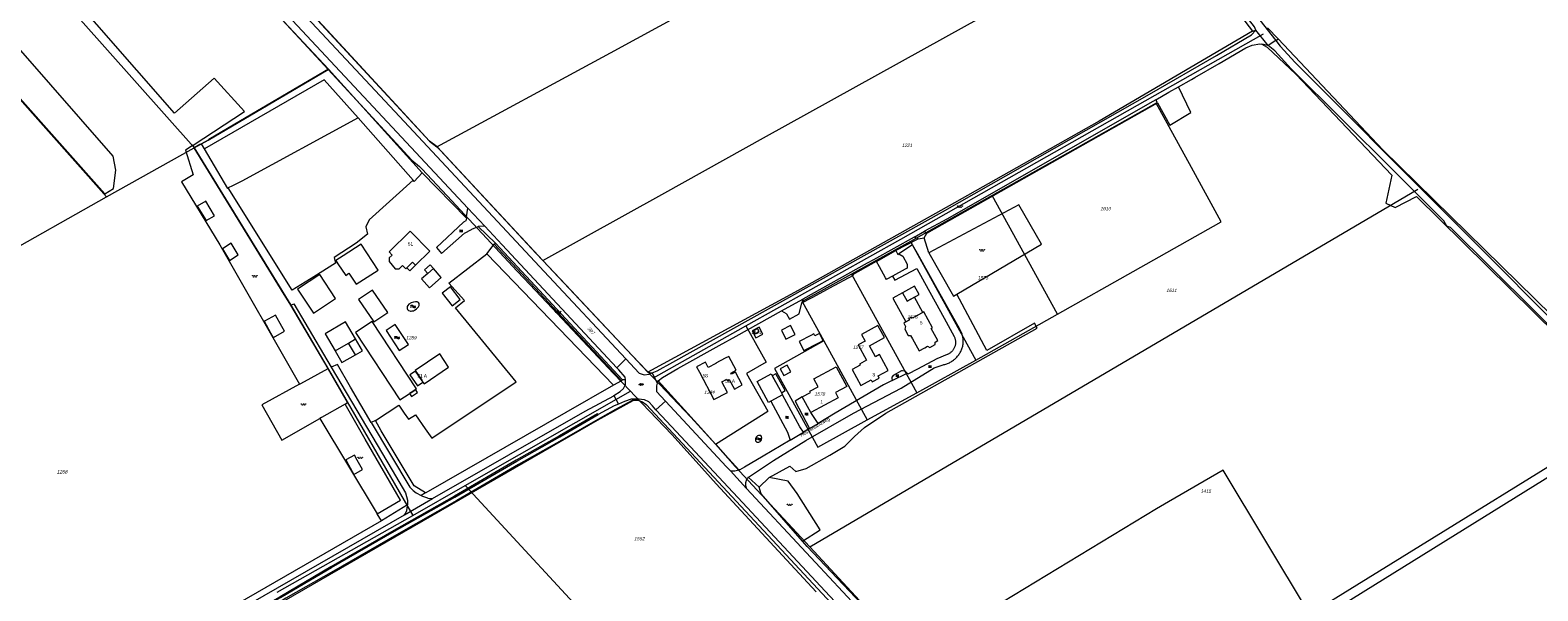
# Model space of a CAD drawing. Header units: metres. Extents: x 172462 to 175458, y 452773 to 455615.
# Tile 43 of 45: x 174455 to 175123, y 454175 to 454424. Entities that reach past the tile are written whole.
import ezdxf
from ezdxf.enums import TextEntityAlignment as Align

# ---------------------------------------------------------------- set-up
doc = ezdxf.new("R2010")
doc.units = ezdxf.units.M
doc.header["$MEASUREMENT"] = 0
doc.layers.add('BGT Ondergrond', color=7, linetype='Continuous', lineweight=0)
doc.layers.add('DKK ondergrond', color=7, linetype='Continuous', lineweight=0)
doc.styles.add('Style-Arial', font='arial.ttf')
doc.styles.add('Style-arial I 0.26180', font='arial.shx', dxfattribs={"oblique": 15})

# ---------------------------------------------------------------- blocks, each defined once
blk = doc.blocks.new('BGT-296')
at = {"layer": 'BGT Ondergrond', "color": 140, "linetype": 'Continuous', "lineweight": 0, "extrusion": (0, 0, -1)}
for centre in [(0.04, -0.026), (0.04, -0.066)]:
    blk.add_arc(centre, 0.0608, 48.8879, 131.1121, dxfattribs=at)
at = {"layer": 'BGT Ondergrond', "color": 140, "linetype": 'Continuous', "lineweight": 0}
for centre in [(0.04, 0.066), (0.04, 0.026)]:
    blk.add_arc(centre, 0.0608, 228.8879, 311.1121, dxfattribs=at)
blk = doc.blocks.new('*U10')
at = {"layer": 'BGT Ondergrond', "color": 7, "linetype": 'Continuous', "lineweight": 0}
for p, q in [((0.025, 0.059), (-0.062, 0.016)), ((-0.044, 0.025), (-0.05, 0.038)), ((0.038, 0.034), (-0.05, -0.009)), ((0.05, 0.009), (-0.037, -0.034)), ((-0.019, -0.025), (-0.031, 0)), ((-0.006, 0.013), (-0.019, 0.038)), ((0.006, 0.05), (0, 0.062)), ((0.031, 0), (0.019, 0.025)), ((0.062, -0.016), (-0.025, -0.059)), ((-0.006, -0.05), (0, -0.062)), ((0.019, -0.037), (0.006, -0.012)), ((0.044, -0.025), (0.05, -0.037))]:
    blk.add_line(p, q, dxfattribs=at)
blk = doc.blocks.new('BGT-272B')
at = {"layer": 'BGT Ondergrond', "color": 7, "linetype": 'Continuous', "lineweight": 0, "xscale": 0.7267220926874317, "yscale": 0.7267220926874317, "zscale": 0.7267220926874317, "rotation": 243.434948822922}
blk.add_blockref('*U10', (0, 0), dxfattribs=at)
blk = doc.blocks.new('*U12')
at = {"layer": 'BGT Ondergrond', "color": 7, "linetype": 'Continuous', "lineweight": 0}
for centre in [(-0.3, 0.35), (0, 0.25), (-0.1, -0.05), (0.1, -0.45), (0.2, -0.15)]:
    blk.add_circle(centre, 0.0447, dxfattribs=at)
blk = doc.blocks.new('BGT-271C')
at = {"layer": 'BGT Ondergrond', "color": 7, "linetype": 'Continuous', "lineweight": 0, "xscale": 0.07267220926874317, "yscale": 0.07267220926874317, "zscale": 0.07267220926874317, "rotation": 243.434948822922}
blk.add_blockref('*U12', (0, 0), dxfattribs=at)
blk = doc.blocks.new('*U14')
at = {"layer": 'BGT Ondergrond', "color": 7, "linetype": 'Continuous', "lineweight": 0}
for p, q in [((0.057, -0.036), (-0.057, 0.036)), ((-0.052, 0.076), (0.026, 0.026)), ((-0.036, -0.005), (-0.029, 0.087)), ((-0.005, -0.068), (0.005, 0.068)), ((0.029, -0.087), (0.036, 0.005)), ((0.052, -0.076), (-0.026, -0.026))]:
    blk.add_line(p, q, dxfattribs=at)
blk = doc.blocks.new('BGT-270B')
at = {"layer": 'BGT Ondergrond', "color": 7, "linetype": 'Continuous', "lineweight": 0, "xscale": 0.7267220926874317, "yscale": 0.7267220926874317, "zscale": 0.7267220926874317, "rotation": 243.434948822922}
blk.add_blockref('*U14', (0, 0), dxfattribs=at)
blk = doc.blocks.new('*U16')
at = {"layer": 'BGT Ondergrond', "color": 7, "linetype": 'Continuous', "lineweight": 0}
for centre in [(-0.3, 0.35), (0, 0.25), (-0.1, -0.05), (0.1, -0.45), (0.2, -0.15)]:
    blk.add_circle(centre, 0.0447, dxfattribs=at)
blk = doc.blocks.new('BGT-271C_1')
at = {"layer": 'BGT Ondergrond', "color": 7, "linetype": 'Continuous', "lineweight": 0, "xscale": 0.07267220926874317, "yscale": 0.07267220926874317, "zscale": 0.07267220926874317, "rotation": 243.434948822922}
blk.add_blockref('*U16', (0, 0), dxfattribs=at)

msp = doc.modelspace()

# ---------------------------------------------------------------- linework, layer by layer
at = {"layer": 'BGT Ondergrond', "color": 7, "linetype": 'Continuous', "lineweight": 0, "flags": 128}
for points in [[(174540.84, 455018.78), (174668.64, 454856.61), (174736.36, 454768.34), (174819.16, 454661.03), (174893.24, 454564.8), (174920.6, 454529.27), (175007.02, 454419.17)], [(174998.24, 454423.65), (174997.7, 454425.11), (174958.54, 454475.24), (174918.66, 454527.65), (174891.29, 454563.3), (174817.21, 454659.53), (174771.71, 454719.84)], [(174831.47, 454639.15), (174895.1, 454556.6), (174957.93, 454474.13), (174996.69, 454423.29)], [(174527.43, 454372.77), (174550.18, 454387.58), (174536.64, 454402.38), (174519.13, 454386.96), (174433.5, 454484.68), (174431.6, 454489.6), (174432.39, 454494.84), (174468.74, 454529.76)], [(174649.16, 454344.73), (174577.7, 454421.24), (174493.65, 454511.39)], [(174510.5, 454488.77), (174556.5, 454439.57), (174587.33, 454406.42)], [(174390.75, 454460.94), (174488.27, 454351.17), (174492.08, 454353.55), (174493.19, 454361.64), (174491.92, 454367.84), (174394.71, 454479.28)], [(174536.75, 454473.7), (174543.14, 454466.81), (174548.98, 454460.51), (174569.27, 454438.62), (174618.84, 454385.39), (174682.88, 454316.78), (174719.14, 454277.97)], [(174632.14, 454374.48), (174564.04, 454448.25), (174563.76, 454448.56)], [(175008.06, 454419.85), (175003.44, 454424.74)], [(174996.69, 454423.29), (174928.84, 454383.39), (174864.78, 454347.17), (174795.43, 454308.34), (174728.84, 454272.14)], [(174730.78, 454271.82), (174733.04, 454272.77), (174739.9, 454276.58), (174859.47, 454343.17), (174951.17, 454395.26), (174980.84, 454412.4), (174996.31, 454421.56), (174998.24, 454423.65)], [(174963.94, 454398.57), (174969.74, 454401.84), (174971.21, 454402.66), (174982.04, 454408.99), (174993.73, 454415.81), (174996.57, 454416.99), (175000.04, 454417.7), (175000.95, 454417.52)], [(174996.69, 454423.29), (174998.24, 454423.65)], [(175003.69, 454416.96), (174998.24, 454423.65)], [(175000.95, 454417.52), (175003.23, 454416.09), (175015.96, 454404.13), (175058.55, 454359.49), (175055.82, 454346.96), (175059.92, 454345.14), (175069.43, 454349.99), (175152.39, 454268.15), (175174.26, 454245.81), (175236.66, 454183.42), (175275.61, 454143.34), (175363.99, 454054.05), (175400.66, 454016.24), (175418.42, 454000.07), (175409.57, 453993.35), (175413.68, 453988.64), (175422.52, 453995.75), (175458.28, 453962.95)], [(175003.69, 454416.96), (175000.95, 454417.52)], [(175007.02, 454419.17), (175003.69, 454416.96)], [(175007.02, 454419.17), (175008.06, 454419.85)], [(175007.02, 454419.17), (175008.99, 454416.66), (175015.72, 454409.42), (175147.2, 454277.39)], [(175174.39, 454253.09), (175054.42, 454370.69), (175008.06, 454419.85)], [(175287.86, 454132.25), (175145.41, 454275.61), (175120.94, 454299.97), (175084.43, 454336.3), (175082.91, 454336.89), (175081.46, 454339.26), (175070.25, 454350.41), (175059.01, 454361.59), (175013.88, 454406.5), (175006.6, 454414.48), (175003.69, 454416.96)], [(174587.33, 454406.42), (174550.96, 454385.01), (174534.34, 454375.22), (174533.99, 454375.01), (174531.04, 454373.36)], [(174587.33, 454406.42), (174628.9, 454360.51)], [(174600.5, 454384.81), (174585.4, 454401.66), (174532.42, 454371.04)], [(174953.85, 454392.89), (174959.75, 454396.21), (174963.94, 454398.57)], [(174954.62, 454391.53), (174960.15, 454381.55), (174969.49, 454387.26), (174963.94, 454398.57)], [(174952.53, 454392.15), (174861.26, 454340), (174851.45, 454334.54)], [(174852.5, 454333.78), (174954.62, 454391.53)], [(174953.85, 454392.89), (174952.53, 454392.15)], [(174954.62, 454391.53), (174953.85, 454392.89)], [(174600.5, 454384.81), (174548.92, 454356.81), (174544.82, 454354.63), (174542.94, 454353.76)], [(174624.86, 454357.22), (174600.5, 454384.81)], [(174527.43, 454372.77), (174523.99, 454370.53), (174527.39, 454359.6), (174522.24, 454356.41), (174539.18, 454328.61)], [(174527.9, 454371.61), (174527.43, 454372.77)], [(174531.04, 454373.36), (174530.3, 454372.95), (174527.9, 454371.61)], [(174548.49, 454337.93), (174527.9, 454371.61)], [(174532.42, 454371.04), (174531.04, 454373.36)], [(174542.94, 454353.76), (174542.77, 454353.54), (174532.42, 454371.04)], [(174728.84, 454272.14), (174682.29, 454321.68), (174635.51, 454372), (174632.14, 454374.48)], [(174624.86, 454357.22), (174605.39, 454339.62), (174603.98, 454336.52), (174604.64, 454333.24), (174599.59, 454329.29), (174589.89, 454322.92), (174590.41, 454320.38), (174580.89, 454314.44), (174571.33, 454308.4), (174542.94, 454353.76)], [(174628.9, 454360.51), (174625.32, 454356.69), (174624.86, 454357.22)], [(174628.9, 454360.51), (174648.45, 454340.37)], [(174533.04, 454347.96), (174529.22, 454345.63), (174533.11, 454339.27), (174536.85, 454341.46), (174533.04, 454347.96)], [(174648.45, 454340.37), (174648.55, 454341), (174649.16, 454344.73)], [(174649.16, 454344.73), (174656.6, 454336.77)], [(174903.22, 454328.89), (174893.16, 454346.35), (174853.34, 454325.05)], [(174570.62, 454301.74), (174567.67, 454306.57), (174548.49, 454337.93)], [(174648.45, 454340.37), (174648.27, 454339.18), (174647.17, 454338.54), (174635.17, 454327.35), (174637.38, 454324.64), (174647.61, 454333.7)], [(174647.61, 454333.7), (174650.67, 454335.39), (174650.9, 454335.52), (174653.64, 454336.69)], [(174656.6, 454336.77), (174653.64, 454336.69)], [(174653.64, 454336.69), (174661.3, 454329.34)], [(174664.3, 454328.53), (174656.6, 454336.77)], [(174846.78, 454331.94), (174828.79, 454321.93), (174826.04, 454320.4), (174797.53, 454304.54)], [(174830.13, 454321.31), (174838.63, 454326.01), (174848.56, 454331.18)], [(174846.78, 454331.94), (174851.45, 454334.54)], [(174848.56, 454331.18), (174846.78, 454331.94)], [(174848.56, 454331.18), (174851.29, 454331.7)], [(174851.29, 454331.7), (174852.5, 454333.78)], [(174853.34, 454325.05), (174851.29, 454331.7)], [(174851.45, 454334.54), (174852.5, 454333.78)], [(174539.18, 454328.61), (174574.54, 454266.75)], [(174544.27, 454329.24), (174540.38, 454326.77), (174543.49, 454321.54), (174547.38, 454324.08), (174544.27, 454329.24)], [(174643.66, 454300.68), (174647.56, 454303.92), (174640.74, 454311.61), (174657.53, 454324.57)], [(174657.53, 454324.57), (174660.75, 454328.83)], [(174713.68, 454266.36), (174657.53, 454324.57)], [(174660.75, 454328.83), (174661.3, 454329.34)], [(174717.14, 454268.22), (174660.75, 454328.83)], [(174661.3, 454329.34), (174717.69, 454268.73)], [(174715.09, 454274.04), (174664.3, 454328.53)], [(174855.73, 454274.02), (174859.64, 454275.36), (174860.05, 454275.45), (174860.46, 454275.55), (174860.87, 454275.67), (174861.27, 454275.81), (174861.66, 454275.96), (174862.05, 454276.12), (174862.43, 454276.3), (174862.81, 454276.5), (174863.18, 454276.7), (174863.54, 454276.93), (174863.89, 454277.16), (174864.23, 454277.41), (174864.56, 454277.67), (174864.88, 454277.94), (174865.2, 454278.23), (174865.5, 454278.53), (174865.79, 454278.83), (174866.06, 454279.15), (174866.33, 454279.48), (174866.58, 454279.82), (174866.82, 454280.17), (174867.05, 454280.53), (174867.26, 454280.89), (174867.46, 454281.27), (174867.64, 454281.65), (174867.81, 454282.03), (174867.96, 454282.43), (174868.1, 454282.83), (174868.23, 454283.23), (174868.34, 454283.64), (174868.43, 454284.05), (174868.51, 454284.46), (174868.58, 454284.94), (174868.6, 454285.35), (174868.6, 454285.76), (174868.59, 454286.17), (174868.56, 454286.58), (174868.51, 454286.99), (174868.45, 454287.4), (174868.37, 454287.81), (174868.28, 454288.21), (174868.17, 454288.61), (174868.05, 454289), (174867.91, 454289.39), (174867.76, 454289.77), (174867.59, 454290.15), (174867.4, 454290.52), (174867.21, 454290.88), (174867.07, 454291.12), (174856.36, 454310.41), (174848.35, 454324.7), (174846.1, 454328.61), (174840.09, 454324.63)], [(174853.34, 454325.05), (174864.21, 454305.86), (174865.78, 454306.69)], [(174865.78, 454306.69), (174903.22, 454328.89)], [(174624.63, 454320.84), (174622.14, 454318.39), (174622.14, 454318.39)], [(174622.14, 454318.39), (174623.43, 454317.07), (174625.93, 454319.53)], [(174633.83, 454318.1), (174632.43, 454319.71), (174629.91, 454317.51), (174631.31, 454315.91)], [(174631.31, 454315.91), (174631.31, 454315.91), (174633.83, 454318.1)], [(174797.11, 454302.78), (174801.71, 454305.26), (174808.45, 454308.95), (174809.45, 454309.49), (174819.91, 454315.07), (174819.73, 454315.43), (174830.13, 454321.31)], [(174837.28, 454314.71), (174838.22, 454312.9), (174848.05, 454318.07), (174853.07, 454308.9), (174856.9, 454301.9), (174861, 454294.41), (174864.6, 454287.95), (174864.73, 454287.67), (174864.84, 454287.38), (174864.93, 454287.09), (174865.01, 454286.79), (174865.08, 454286.49), (174865.13, 454286.19), (174865.16, 454285.88), (174865.18, 454285.57), (174865.18, 454285.26), (174865.16, 454284.96), (174865.13, 454284.65), (174865.09, 454284.34), (174865.03, 454284.04), (174864.95, 454283.74), (174864.85, 454283.45), (174864.75, 454283.16), (174864.62, 454282.88), (174864.49, 454282.6), (174864.33, 454282.34), (174864.17, 454282.08), (174863.99, 454281.83), (174863.8, 454281.58), (174863.59, 454281.35), (174863.38, 454281.13), (174863.15, 454280.92), (174862.92, 454280.73), (174862.67, 454280.54), (174862.41, 454280.37), (174862.15, 454280.21), (174861.87, 454280.07), (174861.59, 454279.94), (174861.48, 454279.89), (174856.84, 454278.01), (174848.28, 454273.42), (174844.01, 454271.17), (174843.74, 454271.72)], [(174583.47, 454315.35), (174573.66, 454308.84), (174580.67, 454298.3), (174590.48, 454304.81)], [(174590.48, 454304.81), (174583.47, 454315.35)], [(174782.62, 454225.43), (174791.74, 454230.46), (174794.4, 454228.16), (174799, 454229.49), (174809.44, 454235.33), (174816.17, 454239.31), (174820.42, 454243.65), (174824.84, 454247.54), (174834.32, 454254), (174901.37, 454291.61), (174900.18, 454293.86), (174879.01, 454281.69), (174865.78, 454306.69)], [(174788.02, 454299.25), (174797.53, 454304.54)], [(174797.53, 454304.54), (174797.11, 454302.78)], [(174841.74, 454307.28), (174837.36, 454304.86), (174843.14, 454294.42)], [(174850.7, 454298.61), (174846.97, 454305.34), (174843.79, 454303.58)], [(174563.83, 454297.45), (174559.07, 454294.79), (174558.82, 454294.65), (174561.63, 454289.62), (174562.85, 454287.43), (174563.03, 454287.53), (174567.86, 454290.23), (174566.64, 454292.41), (174563.83, 454297.45)], [(174570.62, 454301.74), (174572, 454302.44), (174576.92, 454294.11), (174588.58, 454274.4)], [(174587.18, 454273.67), (174570.62, 454301.74)], [(174608.15, 454250.75), (174618.56, 454257.45), (174620.83, 454253.96), (174622.84, 454251.33), (174625.89, 454253.25), (174630.22, 454247.02), (174633.1, 454242.82), (174670.54, 454267.82), (174643.66, 454300.68)], [(174622.55, 454301.63), (174622.29, 454301.15), (174622.22, 454300.81), (174622.25, 454300.36), (174622.42, 454299.88), (174622.6, 454299.67), (174622.87, 454299.48), (174623.36, 454299.3), (174623.67, 454299.22), (174624.03, 454299.22), (174624.44, 454299.23), (174624.99, 454299.35), (174625.53, 454299.58), (174625.82, 454299.74), (174626.4, 454300.14), (174626.93, 454300.71), (174627.19, 454301.02), (174627.35, 454301.33), (174627.5, 454301.71), (174627.56, 454302.18), (174627.48, 454302.59), (174627.28, 454302.93), (174627.02, 454303.17), (174626.62, 454303.33), (174625.9, 454303.29), (174625.04, 454303.19), (174623.93, 454302.83), (174623, 454302.26), (174622.55, 454301.63)], [(174733.36, 454268.34), (174735.4, 454269.75), (174742.17, 454273.74), (174760.45, 454283.91), (174767.92, 454288.07), (174788.02, 454299.25)], [(174788.02, 454299.25), (174790.1, 454298.14), (174790.34, 454298.01), (174791.6, 454295.59), (174795.97, 454297.98), (174797.11, 454302.78)], [(174594.95, 454294.41), (174585.89, 454289.13), (174590.31, 454281.55)], [(174599.37, 454286.83), (174594.95, 454294.41)], [(174616.96, 454293.19), (174612.88, 454290.52), (174618.66, 454281.7), (174622.74, 454284.37), (174616.96, 454293.19)], [(174790.04, 454286.75), (174794.07, 454288.75), (174792.06, 454292.79), (174788.04, 454290.79), (174790.04, 454286.75)], [(174843.14, 454294.42), (174843.14, 454294.42), (174844.75, 454295.31)], [(174590.31, 454281.55), (174596.26, 454285.02)], [(174590.31, 454281.55), (174593.34, 454276.35), (174599.29, 454279.81)], [(174719.14, 454277.97), (174715.09, 454274.04)], [(174719.14, 454277.97), (174725.05, 454271.65), (174727.19, 454270.97), (174729.38, 454271.23), (174730.78, 454271.82)], [(174574.54, 454266.75), (174575.17, 454267.09), (174587.18, 454273.67)], [(174594.7, 454257.98), (174595.85, 454258.64), (174587.41, 454273.28), (174587.18, 454273.67)], [(174606.28, 454249.88), (174597.06, 454265.4), (174591.34, 454275.56), (174588.58, 454274.4)], [(174588.58, 454274.4), (174615.64, 454228.63), (174621.54, 454218.57), (174622.44, 454215.37), (174622.44, 454213.33)], [(174625.87, 454272.63), (174623.42, 454270.97), (174626.75, 454266.04), (174629.2, 454267.69)], [(174628.82, 454268.26), (174625.87, 454272.63)], [(174718.9, 454268.71), (174718.86, 454269.9), (174715.96, 454273.11), (174715.09, 454274.04)], [(174728.84, 454272.14), (174730.78, 454271.82)], [(174730.78, 454271.82), (174733, 454267.27)], [(174773.35, 454225.52), (174773.47, 454225.64), (174784.58, 454233.03), (174798.78, 454241.86), (174819.98, 454253.91), (174841.09, 454264.97), (174855.73, 454274.02)], [(174788.01, 454263.01), (174789.66, 454263.92), (174785.51, 454271.43), (174783.87, 454270.52)], [(174783.87, 454270.52), (174787.43, 454264.07)], [(174843.74, 454271.72), (174843.07, 454272.4), (174842.48, 454272.63), (174841.71, 454272.72), (174841.21, 454272.68), (174837.53, 454270.57), (174836.93, 454269.89), (174836.89, 454269.43), (174837.09, 454268.39)], [(174837.09, 454268.39), (174843.74, 454271.72)], [(174574.54, 454266.75), (174557.78, 454257.57), (174566.66, 454241.94), (174583.58, 454251.62)], [(174625.14, 454263.91), (174623.22, 454262.65), (174624.11, 454261.3), (174626.75, 454263.04)], [(174625.87, 454264.39), (174625.87, 454264.39), (174625.14, 454263.91)], [(174626.75, 454263.04), (174625.87, 454264.39)], [(174629.2, 454267.69), (174629.2, 454267.69), (174628.82, 454268.26)], [(174713.68, 454266.36), (174692.45, 454254.3), (174630.44, 454218.67), (174630.38, 454218.7)], [(174717.14, 454268.22), (174713.68, 454266.36)], [(174713.76, 454261.71), (174716.57, 454263.52), (174718.03, 454264.88), (174718.95, 454266.7), (174718.9, 454268.71)], [(174717.69, 454268.73), (174717.14, 454268.22)], [(174718.9, 454268.71), (174717.69, 454268.73)], [(174732.65, 454266.02), (174732.64, 454263.52), (174736.64, 454259.23)], [(174733, 454267.27), (174732.65, 454266.02)], [(174733.36, 454268.34), (174733.29, 454268.3), (174733, 454267.27)], [(174769.24, 454228.8), (174760.09, 454238.77), (174752.31, 454247.49), (174733.36, 454268.34)], [(174787.43, 454264.07), (174788.01, 454263.01), (174788.01, 454263.01)], [(174837.09, 454268.39), (174833.2, 454266.44), (174811.89, 454253.91), (174804.34, 454249.4)], [(174721.92, 454259.51), (174714.53, 454255.58), (174707.67, 454251.77), (174690.74, 454241.97), (174671.62, 454231.17), (174644.26, 454215.2), (174617.46, 454200.05), (174589.55, 454183.99), (174568.5, 454171.91), (174566.77, 454170.92), (174563.69, 454169.18), (174532.28, 454151.41), (174484.15, 454123.37), (174438.77, 454097.33), (174397.04, 454073.47), (174370.07, 454057.91), (174351.82, 454047.38), (174347.63, 454044.94)], [(174371.93, 454057.96), (174706.51, 454250.86), (174722.37, 454259.56)], [(174594.7, 454257.98), (174584.31, 454252.04), (174583.58, 454251.62)], [(174603.62, 454242.48), (174594.7, 454257.98)], [(174633.45, 454216.11), (174701.11, 454254.9), (174713.73, 454261.7)], [(174715.86, 454257.99), (174713.9, 454257.13), (174706.78, 454253.31)], [(174713.73, 454261.7), (174713.76, 454261.71)], [(174713.76, 454261.71), (174715.86, 454257.99)], [(174724.96, 454260.11), (174721.4, 454260.12), (174718.47, 454259.13), (174715.86, 454257.99)], [(174724.96, 454260.11), (174722.03, 454259.57), (174721.92, 454259.51)], [(174722.37, 454259.56), (174722.22, 454259.54), (174721.92, 454259.51)], [(174722.37, 454259.56), (174724.39, 454259.76), (174726.53, 454258.93), (174728.1, 454257.78), (174874.09, 454101.05)], [(174732.41, 454255.49), (174730.88, 454257.17), (174729.24, 454258.91), (174727.42, 454259.83), (174726.05, 454259.98), (174724.96, 454260.11)], [(174732.41, 454255.49), (174735.38, 454258.12), (174736.64, 454259.23)], [(174736.64, 454259.23), (174763.75, 454230.2), (174765.42, 454228.37)], [(174783.34, 454259.25), (174790.77, 454245.52), (174791.88, 454241.96)], [(174797.78, 454245.48), (174796.14, 454247.85), (174788.51, 454262.11)], [(174797.26, 454261.19), (174794.1, 454259.21), (174800.49, 454247.1)], [(174706.78, 454253.31), (174706.58, 454253.66), (174689.66, 454243.86), (174670.54, 454233.06), (174643.18, 454217.09), (174616.38, 454201.94), (174588.46, 454185.88), (174565.91, 454172.55), (174531.42, 454153.04), (174483.28, 454125), (174395.96, 454074.84), (174350.76, 454049.22), (174318.71, 454030.6), (174292.13, 454015.42), (174290.63, 454014.1)], [(174290.63, 454014.1), (174318.91, 454030.25), (174350.96, 454048.87), (174396.16, 454074.5), (174483.48, 454124.65), (174531.62, 454152.7), (174566.11, 454172.21), (174588.67, 454185.53), (174616.58, 454201.59), (174643.38, 454216.74), (174670.74, 454232.71), (174689.86, 454243.51), (174706.78, 454253.31)], [(174583.58, 454251.62), (174608.95, 454209.36)], [(174608.15, 454250.75), (174606.28, 454249.88)], [(174625.37, 454221.81), (174610.69, 454246.18), (174608.15, 454250.75)], [(174885.92, 454090.83), (174865.5, 454112.88), (174848.31, 454131.29), (174807.47, 454175.08), (174770.72, 454214.38), (174735.07, 454252.58), (174732.41, 454255.49)], [(174804.34, 454249.4), (174801.08, 454254.18)], [(174606.28, 454249.88), (174623.38, 454221.11), (174624.83, 454219.65), (174626.2, 454218.64), (174628.44, 454217.47)], [(174776.81, 454241.35), (174777.11, 454241.14), (174777.49, 454241.08), (174778.02, 454241.09), (174778.62, 454241.36), (174779.1, 454241.81), (174779.26, 454242.29), (174779.33, 454243.02), (174779.17, 454243.55), (174778.86, 454244.01), (174778.4, 454244.11), (174777.88, 454244.11), (174777.4, 454243.87), (174776.86, 454243.31), (174776.57, 454242.78), (174776.5, 454242.27), (174776.57, 454241.72), (174776.81, 454241.35)], [(174791.88, 454241.96), (174797.78, 454245.48)], [(174800.49, 454247.1), (174797.78, 454245.48)], [(174800.49, 454247.1), (174804.34, 454249.4)], [(174608.95, 454209.36), (174619.22, 454215.39), (174603.62, 454242.48)], [(174791.88, 454241.96), (174779.97, 454234.85), (174771.69, 454229.99), (174769.68, 454228.9), (174769.24, 454228.8)], [(174598.89, 454235.37), (174595.02, 454233.25), (174596.21, 454231.06), (174598.53, 454226.83), (174602.4, 454228.94), (174600.09, 454233.17), (174598.89, 454235.37)], [(174765.42, 454228.37), (174767.39, 454228.36), (174769.24, 454228.8)], [(174765.42, 454228.37), (174772.57, 454220.53)], [(174773.35, 454225.52), (174773.17, 454225.32), (174773, 454225.11), (174772.85, 454224.89), (174772.71, 454224.66), (174772.59, 454224.42), (174772.58, 454224.4), (174772.48, 454224.18), (174772.38, 454223.93), (174772.3, 454223.67), (174772.24, 454223.41), (174772.19, 454223.15), (174772.16, 454222.88), (174772.14, 454222.61), (174772.14, 454222.34), (174772.15, 454222.08), (174772.18, 454221.81), (174772.23, 454221.55), (174772.29, 454221.29), (174772.37, 454221.03), (174772.46, 454220.78), (174772.57, 454220.53)], [(174778.2, 454221.17), (174773.35, 454225.52)], [(174782.62, 454225.43), (174778.2, 454221.17)], [(174795, 454218.35), (174791.02, 454223.88), (174782.62, 454225.43)], [(174980.73, 454142.59), (175003.12, 454156.16), (175021.57, 454165.69), (174983.79, 454228.66), (174959.55, 454214.72), (174954.26, 454211.55), (174856.71, 454152.46), (174850.19, 454149.46), (174841.34, 454149.81)], [(174630.38, 454218.7), (174625.37, 454221.81)], [(174630.38, 454218.7), (174628.44, 454217.47)], [(174628.44, 454217.47), (174629.03, 454217.17), (174631.22, 454216.4), (174631.39, 454216.34), (174633.45, 454216.11)], [(174772.57, 454220.53), (174798.94, 454192.25), (174803.17, 454187.72), (174839.49, 454148.78)], [(174797.34, 454197.21), (174779.13, 454218.19), (174778.2, 454221.17)], [(174797.34, 454197.21), (174805.19, 454202.19), (174795, 454218.35)], [(174622.44, 454213.33), (174610.83, 454206.23)], [(174620.98, 454208.88), (174633.45, 454216.11)], [(174620.98, 454208.88), (174621.51, 454209.53), (174622.06, 454210.8), (174622.43, 454212.81), (174622.44, 454213.33)], [(174303.36, 454028.3), (174305.44, 454028.63), (174314.13, 454033.08), (174388.47, 454075.06), (174392.86, 454077.6), (174405.76, 454085.04), (174471, 454122.6), (174620.98, 454208.88)], [(174610.83, 454206.23), (174444.61, 454110.34)], [(174610.83, 454206.23), (174608.95, 454209.36)], [(174799.44, 454194.79), (174797.34, 454197.21)], [(174841.34, 454149.81), (174831.48, 454161.07), (174799.44, 454194.79)]]:
    msp.add_lwpolyline(points, dxfattribs=at)
at = {"layer": 'BGT Ondergrond', "color": 7, "linetype": 'Continuous', "lineweight": 13, "flags": 128}
for points in [[(174632.32, 454325.81), (174623.61, 454334.66), (174614.19, 454325.4), (174615.64, 454323.93), (174614.27, 454322.75), (174614.2, 454321.2), (174616.92, 454317.89), (174618.63, 454317.86), (174620.11, 454319.38), (174621.61, 454317.86), (174622.14, 454318.39)], [(174601.86, 454328.91), (174593.82, 454323.72), (174590.56, 454321.61), (174590.79, 454321.27), (174591.1, 454320.81), (174591.55, 454320.13), (174595.06, 454314.96), (174596.37, 454315.94), (174599.61, 454311.12)], [(174599.61, 454311.12), (174609.31, 454317.38), (174601.86, 454328.91)], [(174625.93, 454319.53), (174632.32, 454325.81)], [(174837.28, 454314.71), (174834.69, 454313.28), (174834.6, 454313.23), (174834.22, 454313.92), (174831.54, 454318.77), (174830.19, 454321.21), (174838.67, 454325.97), (174839.58, 454324.34), (174840.09, 454324.63)], [(174840.09, 454324.63), (174841.76, 454323.49), (174843.7, 454320.03)], [(174622.14, 454318.39), (174624.63, 454320.84)], [(174624.63, 454320.84), (174625.93, 454319.53)], [(174633.83, 454318.1), (174631.31, 454315.91)], [(174637.32, 454314.09), (174633.83, 454318.1)], [(174843.7, 454320.03), (174843.72, 454318.27), (174842.82, 454317.77), (174837.28, 454314.71)], [(174631.31, 454315.91), (174628.61, 454313.55)], [(174628.61, 454313.55), (174632.1, 454309.54), (174637.32, 454314.09)], [(174847.01, 454310.19), (174841.74, 454307.28)], [(174843.79, 454303.58), (174849.05, 454306.49), (174847.01, 454310.19)], [(174613.64, 454298.62), (174606.92, 454308.5), (174600.68, 454304.26)], [(174600.68, 454304.26), (174607.4, 454294.37), (174613.64, 454298.62)], [(174637.75, 454307.06), (174642.12, 454301.47), (174645.74, 454304.3), (174641.38, 454309.89), (174637.75, 454307.06)], [(174841.74, 454307.28), (174843.79, 454303.58)], [(174850.7, 454298.61), (174846, 454296.01), (174845.7, 454296.55), (174844.45, 454295.86), (174844.75, 454295.31)], [(174854.45, 454291.48), (174854.97, 454291.77), (174851.07, 454298.81), (174850.7, 454298.61)], [(174626.38, 454264.73), (174606.76, 454294.56), (174599.39, 454289.72)], [(174775.71, 454290.48), (174776.45, 454289.18), (174778.15, 454290.14), (174777.41, 454291.45), (174775.71, 454290.48)], [(174819.31, 454273.27), (174823.15, 454266.24), (174827.79, 454268.78), (174828.31, 454267.81), (174831.39, 454269.5), (174830.86, 454270.46), (174835.31, 454272.9), (174831.46, 454279.93), (174829.72, 454278.98), (174827.06, 454283.86), (174833.68, 454287.49), (174830.78, 454292.78), (174823.55, 454288.83), (174825.14, 454285.92), (174821.99, 454284.2)], [(174843.14, 454294.42), (174842.2, 454293.89), (174843.02, 454292.41), (174842.66, 454291.24), (174844.24, 454288.38), (174845.24, 454288.35), (174846.07, 454286.84)], [(174844.75, 454295.31), (174843.14, 454294.42)], [(174846.07, 454286.84), (174849.02, 454281.51), (174851.58, 454282.92), (174852.82, 454283.61), (174853.74, 454283.1), (174856.12, 454284.43), (174856.17, 454285.47), (174857.4, 454286.14), (174854.45, 454291.48)], [(174596.26, 454285.02), (174599.37, 454286.83)], [(174599.29, 454279.81), (174596.26, 454285.02)], [(174599.29, 454279.81), (174602.4, 454281.63), (174599.37, 454286.83)], [(174599.39, 454289.72), (174619.01, 454259.88), (174625.14, 454263.91)], [(174795.91, 454285.67), (174798, 454281.67), (174804.3, 454284.96), (174806.5, 454286.14), (174804.84, 454289.25), (174802.8, 454288.18), (174802.36, 454289.04), (174801.05, 454288.35)], [(174801.05, 454288.35), (174795.91, 454285.67)], [(174821.99, 454284.2), (174825.71, 454277.43), (174822.61, 454275.73), (174822.87, 454275.22), (174819.31, 454273.27)], [(174636.63, 454280.18), (174625.74, 454272.82), (174626.75, 454271.33), (174628.66, 454268.5), (174628.82, 454268.26)], [(174640.57, 454274.35), (174636.63, 454280.18)], [(174765.62, 454271.71), (174767.94, 454272.94), (174764.67, 454279.1), (174763.08, 454278.25), (174759.01, 454276.09), (174759.05, 454276), (174755.63, 454274.18), (174754.36, 454276.57), (174750.45, 454274.49), (174751.72, 454272.1), (174758.15, 454260), (174764.08, 454263.16), (174761.62, 454267.78), (174763.84, 454268.96), (174764.09, 454268.49), (174764.95, 454268.94), (174767.24, 454264.62), (174769.62, 454265.88), (174770.66, 454266.44)], [(174629.2, 454267.69), (174629.68, 454266.99), (174640.57, 454274.35)], [(174770.66, 454266.44), (174767.65, 454272.11), (174765.9, 454271.18), (174765.62, 454271.71)], [(174783.34, 454259.25), (174782.38, 454258.73), (174777.3, 454267.93), (174783.43, 454271.31)], [(174783.43, 454271.31), (174787.43, 454264.07)], [(174789.07, 454270.69), (174792.14, 454272.33), (174790.61, 454275.19), (174787.54, 454273.55), (174789.07, 454270.69)], [(174797.26, 454261.19), (174800.88, 454263.16), (174800.61, 454263.65), (174804.31, 454265.67), (174802.4, 454269.16), (174812.28, 454274.54), (174817.05, 454265.77)], [(174625.14, 454263.91), (174625.87, 454264.39)], [(174625.87, 454264.39), (174626.38, 454264.73)], [(174628.82, 454268.26), (174629.2, 454267.69)], [(174787.43, 454264.07), (174788.01, 454263.01)], [(174817.05, 454265.77), (174812.03, 454263.04), (174813.24, 454260.81), (174801.08, 454254.18)], [(174788.51, 454262.11), (174783.34, 454259.25)], [(174788.01, 454263.01), (174788.51, 454262.11)], [(174801.08, 454254.18), (174797.26, 454261.19)]]:
    msp.add_lwpolyline(points, dxfattribs=at)
at = {"layer": 'DKK ondergrond', "color": 6, "linetype": 'Continuous', "lineweight": 0, "flags": 128}
for points in [[(174430.84, 454574.86), (174435.69, 454569.37), (174449.14, 454554.17), (174452.81, 454549.78), (174471.42, 454530.14), (174483.78, 454517.02), (174490.99, 454508.89), (174501.41, 454497.54), (174510.25, 454488.89), (174525.9, 454472.66), (174530.22, 454468.58), (174537.87, 454460.45), (174541.93, 454455.25), (174557.28, 454438.69), (174578.28, 454415.94), (174587.16, 454406.32)], [(174374.59, 454543.96), (174527.77, 454371.84), (174527.9, 454371.61)], [(174635.3, 454371.95), (174712.37, 454413.6), (174810.82, 454467.38), (174920.69, 454527.44)], [(174335.88, 454521.86), (174448.05, 454395.95), (174488.99, 454349.85)], [(174682.26, 454321.63), (174736.34, 454351.62), (174780.11, 454375.96), (174870.5, 454426.04), (174960.77, 454475.68)], [(174574.41, 454437.08), (174586.72, 454423.74), (174617.24, 454390.7), (174632.14, 454374.48), (174635.3, 454371.95)], [(174772.23, 454292.68), (174840.99, 454331.05), (175001.58, 454422.08)], [(174527.9, 454371.61), (174533.99, 454375.01), (174587.16, 454406.32)], [(174587.16, 454406.32), (174608.63, 454383.07), (174624.26, 454366.06), (174627.67, 454363.33), (174628.72, 454362.3), (174639.98, 454350.23), (174655.45, 454333.55), (174670.95, 454316.84), (174673.9, 454313.72), (174684.03, 454303.02), (174713.69, 454271.47), (174721.12, 454263.68)], [(174954.11, 454391.39), (174917.12, 454370.51)], [(174969.69, 454362.9), (174954.11, 454391.39)], [(174488.99, 454349.85), (174527.9, 454371.61)], [(174527.9, 454371.61), (174570.62, 454301.74)], [(174635.3, 454371.95), (174636.96, 454370.32), (174648.35, 454358.11), (174663.88, 454341.37), (174679.36, 454324.69), (174682.26, 454321.63)], [(174917.12, 454370.51), (174881.48, 454350.37)], [(174982.88, 454338.76), (174969.69, 454362.9)], [(174800.66, 454194.64), (175070, 454353.19)], [(174881.48, 454350.37), (174845.29, 454330.04)], [(174910.38, 454297.82), (174881.48, 454350.37)], [(174313.77, 454249.7), (174391.72, 454294.8), (174488.99, 454349.85)], [(174943.81, 454316.7), (174982.88, 454338.76)], [(174845.29, 454330.04), (174819.04, 454315.49)], [(174845.29, 454330.04), (174874.18, 454277.45)], [(174682.26, 454321.63), (174692.48, 454310.82), (174722.07, 454279.35), (174731.33, 454269.65)], [(174819.04, 454315.49), (174797.16, 454303.42)], [(174819.04, 454315.49), (174847.97, 454262.99)], [(174910.38, 454297.82), (174943.81, 454316.7)], [(174570.62, 454301.74), (174587.41, 454273.28), (174624.67, 454208.65)], [(174797.16, 454303.42), (174806.77, 454285.95)], [(174874.18, 454277.45), (174910.38, 454297.82)], [(174731.33, 454269.65), (174768.85, 454290.79), (174772.23, 454292.68)], [(174772.23, 454292.68), (174781.35, 454276.51), (174772.54, 454271.53), (174781.96, 454254.84)], [(174779.79, 454289.01), (174778.13, 454292.1), (174775.08, 454290.47), (174776.74, 454287.37), (174779.79, 454289.01)], [(174806.77, 454285.95), (174785.02, 454273.79)], [(174806.77, 454285.95), (174826.05, 454250.92)], [(174847.97, 454262.99), (174874.18, 454277.45)], [(174785.02, 454273.79), (174804.17, 454238.84)], [(174647.85, 454221.87), (174721.12, 454263.68)], [(174721.12, 454263.68), (174723.01, 454261.71)], [(174731.33, 454269.65), (174747.97, 454252.23), (174758.77, 454240.19)], [(174723.01, 454261.71), (174739.52, 454244.42), (174750.21, 454232.51), (174759.07, 454222.64), (174792.22, 454186.83), (174803.46, 454174.69)], [(174826.05, 454250.92), (174847.97, 454262.99)], [(174758.77, 454240.19), (174781.96, 454254.84)], [(174804.17, 454238.84), (174826.05, 454250.92)], [(175167.83, 454254.85), (175043, 454177.7), (174981.34, 454139.6), (174982.37, 454137.93)], [(174983.5, 454136.1), (175170.46, 454252.21)], [(174758.77, 454240.19), (174767.59, 454230.37), (174800.66, 454194.64)], [(174624.67, 454208.65), (174647.85, 454221.87)], [(174647.85, 454221.87), (174713.58, 454150.62), (174734.06, 454128.7)], [(174564.63, 454174.66), (174624.67, 454208.65)], [(174800.66, 454194.64), (174824.56, 454168.81), (174845.86, 454145.83), (174859.53, 454131.07), (174875.75, 454113.12), (174900.67, 454087.19)]]:
    msp.add_lwpolyline(points, dxfattribs=at)

# ---------------------------------------------------------------- block references
at = {"layer": 'BGT Ondergrond', "color": 7, "linetype": 'Continuous', "lineweight": 0}
for name, p, xscale, yscale, zscale in [('BGT-271C_1', (174867.16, 454345.46), 30, 30, 30), ('BGT-272B', (174646.22, 454334.69), 15, 15, 15), ('BGT-271C', (174876.92, 454326.11), 30, 30, 30), ('BGT-271C', (174554.71, 454314.6), 30, 30, 30), ('BGT-296', (174624.84, 454301.28), 15, 15, 15), ('BGT-296', (174689.22, 454298.78), 15, 15, 15), ('BGT-296', (174617.81, 454287.45), 15, 15, 15), ('BGT-272B', (174839.47, 454270.56), 15, 15, 15), ('BGT-272B', (174853.89, 454274.57), 15, 15, 15), ('BGT-270B', (174725.9, 454266.73), 15, 15, 15), ('BGT-271C', (174576.3, 454257.81), 30, 30, 30), ('BGT-272B', (174790.56, 454252.1), 15, 15, 15), ('BGT-272B', (174799.22, 454253.55), 15, 15, 15), ('BGT-296', (174777.92, 454242.6), 15, 15, 15), ('BGT-271C', (174601.4, 454234.14), 30, 30, 30), ('BGT-271C', (174791.69, 454213.33), 30, 30, 30)]:
    msp.add_blockref(name, p, dxfattribs=dict(at, xscale=xscale, yscale=yscale, zscale=zscale))

# ---------------------------------------------------------------- texts
at = {"layer": 'BGT Ondergrond', "color": 7, "linetype": 'Continuous', "lineweight": 0, "style": 'Style-Arial'}
for s, p in [('51  ', (174624.27, 454329)), ('5  ', (174850.55, 454294)), ('51 A ', (174629.16, 454270.49)), ('58  ', (174754.84, 454270.58)), ('3  ', (174829.55, 454271)), ('58 A ', (174765.59, 454268.15)), ('1  ', (174806.48, 454259))]:
    msp.add_text(s, height=1.5, dxfattribs=at).set_placement(p, align=Align.MIDDLE_CENTER)
msp.add_text('Hessenlandweg', height=1.5, rotation=30.83036, dxfattribs=at).set_placement((174802.85, 454247.84), align=Align.MIDDLE_CENTER)
at = {"layer": 'DKK ondergrond', "color": 6, "linetype": 'Continuous', "lineweight": 0, "style": 'Style-arial I 0.26180', "oblique": 15}
for s, p in [('1221', (174843.66, 454372.66)), ('1610', (174931.6, 454344.61)), ('1575', (174877.27, 454313.92)), ('1611', (174960.81, 454308.36)), ('1576', (174846.03, 454296.55)), ('1101', (174776.8, 454289.74)), ('1269', (174623.95, 454287.39)), ('1577', (174821.98, 454283.17)), ('1384', (174756.05, 454263.24)), ('1578', (174804.97, 454262.42)), ('1268', (174469.3, 454227.95)), ('1415', (174976.03, 454219.4)), ('1552', (174725.06, 454198.32))]:
    msp.add_text(s, height=1.5, dxfattribs=at).set_placement(p, align=Align.MIDDLE_CENTER)
msp.add_text('307', height=1.5, rotation=311, dxfattribs=at).set_placement((174703.68, 454290.53), align=Align.MIDDLE_CENTER)

doc.saveas('drawing.dxf')
